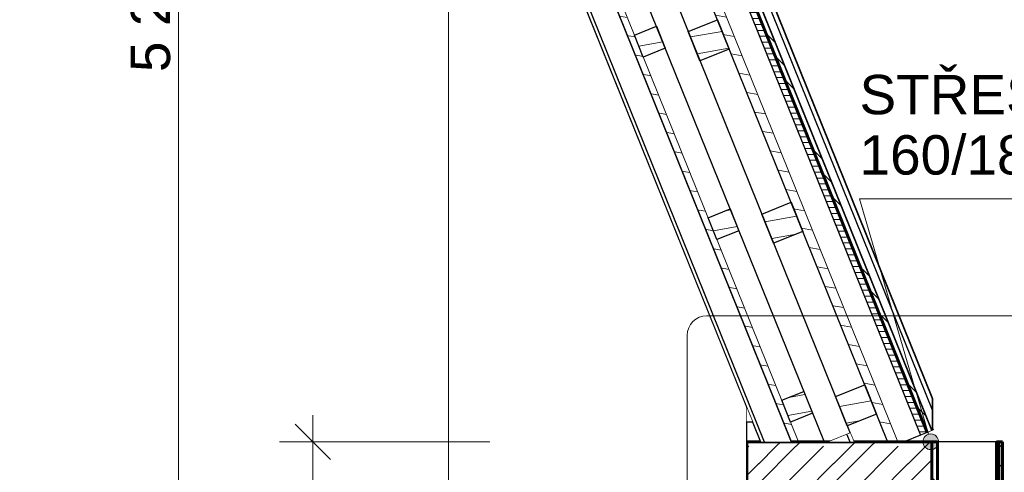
# Model space of a CAD drawing. Header units: millimetres. Extents: x 1798021 to 1815325, y -2500 to 6534.
# Tile 93 of 98: x 1810907 to 1813411, y 1922 to 3072. Entities that reach past the tile are written whole.
import ezdxf

# ---------------------------------------------------------------- set-up
doc = ezdxf.new("R2010")
doc.units = ezdxf.units.MM
doc.header["$MEASUREMENT"] = 0
doc.linetypes.add('Wipeout_Contour', pattern=[1000, 0, -1000])
for name, color, linetype in [('0 - SCHÉMA.R', 7, 'Continuous'), ('2 - KÓTA NS.2D', 7, 'Continuous'), ('2 - TEXT HLAVNÍ UNIVERSÁL.2D', 7, 'Continuous'), ('2 - ČÁRA HLAVNÍ.2D', 7, 'Continuous'), ('4 - OBKLADY VNĚJŠÍ.3D', 7, 'Continuous'), ('4 - PRVKY KLEMPÍŘSKÉ.3D', 7, 'Continuous'), ('4 - PRVKY ZÁMEČNICKÉ.3D', 7, 'Continuous'), ('4 - STŘEŠNÍ KRYTINA.3D', 7, 'Continuous'), ('5 - SRUB - PRŮVLAKY.4D', 7, 'Continuous'), ('Konstrukce – Dělicí čáry vrstev', 7, 'Continuous'), ('Nové_4 - ZDIVO - STĚNY NENOSNÉ.3D', 7, 'Continuous'), ('Nové_4 - ZDIVO - STĚNY NOSNÉ.3D', 7, 'Continuous'), ('Nové_Konstrukce – Dělicí čáry vrstev', 7, 'Continuous'), ('Nové_Výplně - Povrchové', 7, 'Continuous'), ('Nové_Výplně – Řezové', 7, 'Continuous'), ('Výplně - Povrchové', 7, 'Continuous'), ('Výplně – Řezové', 7, 'Continuous')]:
    doc.layers.add(name, color=color, linetype=linetype)
doc.styles.add('GENEROVANÝ_STYL_1', font='Arial.ttf')
doc.linetypes.add('ČÁRA PAROZÁBRANA', pattern='A,0,[1,A ŘEZ A-A´1.Shx,S=2.380952,R=0,X=0,Y=0.0075],-300,0', length=300)
doc.dimstyles.new('GENEROVANÝ_STYL__1', dxfattribs={"dimtxt": 100, "dimasz": 85.5, "dimexe": 0.18, "dimexo": 450, "dimgap": 0, "dimtad": 1, "dimdec": 0, "dimzin": 0, "dimdsep": 46, "dimtxsty": 'GENEROVANÝ_STYL_1', "dimblk": 'ARROWHEAD_6', "dimblk1": 'ARROWHEAD_6', "dimblk2": 'ARROWHEAD_6', "dimcen": 0.09, "dimclrd": 256, "dimclre": 256, "dimclrt": 256, "dimazin": 0, "dimtfac": 1, "dimtdec": 4, "dimtmove": 0, "dimatfit": 3, "dimfxl": 1, "dimtolj": 1, "dimtzin": 0, "dimarcsym": 0})
pattern_1 = [(135, (1118812.4, 0), (88.388348, 88.388348), []), (135, (1118794.72, -17.68), (88.388348, 88.388348), []), (135, (1118777.04, -35.36), (88.388348, 88.388348), [])]
pattern_2 = [(170, (1118812.397, 0), (7.8141678, 44.3163477), [])]
pattern_3 = [(10, (1118812.397, 0), (-7.8141678, 44.3163477), [])]

# ---------------------------------------------------------------- blocks, each defined once
blk = doc.blocks.new('*X2', base_point=(1118812.4, 0))
at = {"layer": 'Nové_Výplně – Řezové', "color": 7, "linetype": 'Continuous', "lineweight": 0}
for p, q in [((1812756.5, 1984.2), (1812761, 1988.7)), ((1812786.6, 1944), (1812831.3, 1988.7)), ((1812786.6, 1894), (1812881.3, 1988.7)), ((1812831.3, 1988.7), (1812842.6, 2000)), ((1812831.3, 1869), (1812951, 1988.7)), ((1812881.9, 1988.7), (1812893.2, 2000)), ((1812976.6, 1944), (1813021.3, 1988.7)), ((1812976.6, 1894), (1813071.3, 1988.7)), ((1813021.3, 1988.7), (1813032.6, 2000)), ((1813021.3, 1869), (1813141, 1988.7)), ((1813071.9, 1988.7), (1813083.2, 2000)), ((1813166.6, 1944), (1813211.3, 1988.7)), ((1813211.3, 1988.7), (1813222.6, 2000)), ((1813166.6, 1894), (1813226.5, 1953.9)), ((1812756.5, 1914.5), (1812786.6, 1944.6)), ((1812831.3, 1799.3), (1812976.6, 1944.6)), ((1813021.3, 1799.3), (1813166.6, 1944.6))]:
    blk.add_line(p, q, dxfattribs=at)
blk = doc.blocks.new('*X3', base_point=(1118812.4, 0))
at = {"layer": 'Nové_Výplně – Řezové', "color": 7, "linetype": 'Continuous', "lineweight": 0}
for p, q in [((1813397.5, 1984.9), (1813401.3, 1988.7)), ((1813401.3, 1988.7), (1813406.5, 1993.9)), ((1813397.5, 1934.9), (1813406.5, 1943.9)), ((1813401.3, 1869), (1813406.5, 1874.2)), ((1813382.3, 1850), (1813383, 1850.7))]:
    blk.add_line(p, q, dxfattribs=at)
blk = doc.blocks.new('Řez_1', base_point=(1118812.4, 0))
at = {"layer": 'Nové_4 - ZDIVO - STĚNY NOSNÉ.3D', "color": 7, "linetype": 'Continuous', "lineweight": 60}
for p, q in [((1812756.5, 2000), (1812756.5, 500)), ((1812867.4, 2000), (1812756.5, 2000)), ((1813028.1, 2000), (1812965.1, 2000)), ((1813226.5, 2000), (1813156.5, 2000))]:
    blk.add_line(p, q, dxfattribs=at)
at = {"layer": 'Nové_Konstrukce – Dělicí čáry vrstev', "color": 7, "linetype": 'Continuous', "lineweight": 60}
for p, q in [((1813397.5, 2000), (1813397.5, 1859)), ((1813406.5, 2000), (1813397.5, 2000)), ((1813406.5, 2000), (1813406.5, 1850))]:
    blk.add_line(p, q, dxfattribs=at)
at = {"layer": 'Nové_Konstrukce – Dělicí čáry vrstev', "color": 7, "linetype": 'Continuous', "lineweight": 60, "flags": 128}
for points in [[(1812965.1, 2000), (1812952.6, 2000), (1812887.9, 2000), (1812867.4, 2000)], [(1813156.5, 2000), (1813140.3, 2000), (1813114.4, 2000), (1813028.1, 2000)], [(1813226.5, 2000), (1813226.5, 1865), (1813226.5, 1840)]]:
    blk.add_lwpolyline(points, dxfattribs=at)
at = {"layer": 'Nové_4 - ZDIVO - STĚNY NOSNÉ.3D', "lineweight": 0}
for name in ['*X2', '*X3']:
    blk.add_blockref(name, (1118812.4, 0), dxfattribs=at)
blk = doc.blocks.new('Řez_5', base_point=(1118812.4, 0))
at = {"layer": 'Výplně – Řezové', "linetype": 'Continuous', "lineweight": 0, "true_color": 0x000000}
h = blk.add_hatch(dxfattribs=at)
h.set_pattern_fill('DESKY_CETRIS__OSB____', color=18, style=0, pattern_type=2)
h.set_pattern_definition([(0, (1118812.397, 0), (0, 15), [])])
h.paths.add_polyline_path([(1811561.8, 6067.1), (1813198.2, 2016.9), (1813214.9, 2023.6), (1811578.5, 6073.8)])
h = blk.add_hatch(dxfattribs=at)
h.set_pattern_fill('KOV_HLINÍK', color=18, style=0, pattern_type=2)
h.set_pattern_definition(pattern_1)
h.paths.add_polyline_path([(1811578.5, 6073.8), (1813214.9, 2023.6), (1813228.8, 2029.2), (1811592.4, 6079.5)])
h = blk.add_hatch(dxfattribs=at)
h.set_pattern_fill('DŘEVO___BEDNĚNÍ', color=18, style=0, pattern_type=2)
h.set_pattern_definition(pattern_2)
h.paths.add_polyline_path([(1811506.2, 6044.6), (1811483.9, 6035.6), (1813114.4, 2000), (1813140.3, 2000)])
at = {"layer": '4 - STŘEŠNÍ KRYTINA.3D', "color": 181, "linetype": 'Continuous', "lineweight": 60, "true_color": 0x9e3eff}
blk.add_line((1811592.9, 6078.3), (1813228.8, 2029.2), dxfattribs=at)
at = {"layer": '4 - STŘEŠNÍ KRYTINA.3D', "color": 181, "linetype": 'Continuous', "lineweight": 15, "true_color": 0x9e3eff}
blk.add_line((1813228.8, 2029.2), (1813214.9, 2023.6), dxfattribs=at)
at = {"layer": '4 - STŘEŠNÍ KRYTINA.3D', "color": 7, "linetype": 'Continuous', "lineweight": 30}
blk.add_line((1813019.3, 2021.9), (1813028.1, 2000), dxfattribs=at)
at = {"layer": '4 - STŘEŠNÍ KRYTINA.3D', "color": 7, "linetype": 'Continuous', "lineweight": 30, "flags": 128}
blk.add_lwpolyline([(1813214.9, 2023.6), (1813198.2, 2016.9), (1813156.5, 2000)], dxfattribs=at)
at = {"layer": 'Konstrukce – Dělicí čáry vrstev', "color": 7, "linetype": 'Continuous', "lineweight": 30}
for p, q in [((1811561.8, 6067.1), (1813198.2, 2016.9)), ((1811483.9, 6035.6), (1813114.4, 2000)), ((1811474.4, 5845.7), (1813019.3, 2021.9))]:
    blk.add_line(p, q, dxfattribs=at)
at = {"layer": 'Konstrukce – Dělicí čáry vrstev', "color": 181, "linetype": 'Continuous', "lineweight": 60, "true_color": 0x9e3eff}
blk.add_line((1811578.5, 6073.8), (1813214.9, 2023.6), dxfattribs=at)
at = {"layer": 'Konstrukce – Dělicí čáry vrstev', "color": 181, "linetype": 'ČÁRA PAROZÁBRANA', "lineweight": 15, "true_color": 0x9e3eff}
blk.add_line((1811506.2, 6044.6), (1813140.3, 2000), dxfattribs=at)
blk = doc.blocks.new('Řez_20', base_point=(1118812.4, 0))
at = {"color": 254, "linetype": 'Wipeout_Contour', "lineweight": 0, "ltscale": 412533108.0059386}
blk.add_wipeout([(1800920.2, 500), (1804497.5, 500), (1804497.5, 2600), (1805397.5, 2600), (1805397.5, 500), (1806676.5, 500), (1806676.5, 502.5), (1806976.5, 502.5), (1806976.5, 500), (1809927.5, 500), (1809927.5, 2600), (1810827.5, 2600), (1810827.5, 500), (1812755.5, 500), (1812755.5, 2087.6), (1811335.9, 5601.2), (1810067.7, 5400.4), (1810067.7, 5390.2), (1810003.5, 5390.2), (1809953, 5382.2), (1809956.1, 5382.2), (1809956.1, 5304.8), (1809959.7, 5298.2), (1809963, 5291.1), (1809965.8, 5283.8), (1809968.1, 5276.4), (1809970, 5268.8), (1809971.2, 5261.3), (1809972, 5253.7), (1809972.2, 5246.1), (1809971.9, 5238.7), (1809971, 5231.4), (1809969.6, 5224.3), (1809967.7, 5217.4), (1809965.2, 5210.8), (1809962.3, 5204.5), (1809958.9, 5198.5), (1809955, 5192.9), (1809950.7, 5187.8), (1809946, 5183.1), (1809940.9, 5178.9), (1809935.5, 5175.2), (1809929.7, 5172), (1809923.9, 5168.9), (1809923.7, 5168.8), (1809922.5, 5168.1), (1809834.1, 5120.8), (1809834.1, 5120.7), (1809833.9, 5120.6), (1809832.9, 5120.1), (1809826.9, 5117.5), (1809820.6, 5115.4), (1809814.1, 5114), (1809807.5, 5113.1), (1809800.7, 5112.8), (1809793.9, 5113.1), (1809787, 5114), (1809780.2, 5115.4), (1809773.3, 5117.5), (1809766.6, 5120.1), (1809760, 5123.3), (1809753.6, 5127), (1809747.4, 5131.2), (1809741.4, 5135.9), (1809735.7, 5141.1), (1809730.3, 5146.6), (1809725.3, 5152.6), (1809720.7, 5158.9), (1809716.5, 5165.5), (1809712.7, 5172.4), (1809709.4, 5179.5), (1809706.6, 5186.8), (1809704.3, 5194.2), (1809702.5, 5201.8), (1809701.2, 5209.4), (1809700.4, 5216.9), (1809700.2, 5224.5), (1809700.6, 5231.9), (1809701.4, 5239.2), (1809702.8, 5246.3), (1809704.8, 5253.2), (1809707.2, 5259.8), (1809710.1, 5266.1), (1809713.5, 5272.1), (1809717.4, 5277.7), (1809721.7, 5282.8), (1809726.4, 5287.5), (1809731.5, 5291.7), (1809736.9, 5295.4), (1809742.7, 5298.6), (1809743.7, 5299.1), (1809743.7, 5299.1), (1809743.9, 5299.2), (1809774.4, 5315.6), (1809774.4, 5353.9), (1809533.3, 5315.7), (1809533.3, 5305.9), (1809535.7, 5302.8), (1809540.2, 5296.5), (1809544.5, 5289.9), (1809548.4, 5283.2), (1809552, 5276.5), (1809555.2, 5269.7), (1809558, 5262.9), (1809560.4, 5256.1), (1809562.4, 5249.5), (1809563.9, 5242.9), (1809565, 5236.6), (1809565.6, 5230.4), (1809565.8, 5224.4), (1809565.5, 5218.8), (1809564.7, 5213.4), (1809563.5, 5208.5), (1809561.8, 5203.8), (1809559.7, 5199.6), (1809557.2, 5195.9), (1809554.3, 5192.5), (1809550.9, 5189.7), (1809543, 5183.7), (1809542, 5183.1), (1809541, 5182.2), (1809419.6, 5090.7), (1809419.4, 5090.6), (1809419.2, 5090.4), (1809417.9, 5089.4), (1809414.2, 5087.1), (1809410.2, 5085.2), (1809405.8, 5083.9), (1809401.2, 5083.1), (1809396.2, 5082.8), (1809391.1, 5083.1), (1809385.7, 5083.9), (1809380.2, 5085.2), (1809374.5, 5087.1), (1809368.7, 5089.4), (1809362.9, 5092.3), (1809357, 5095.6), (1809351.1, 5099.4), (1809345.3, 5103.6), (1809339.6, 5108.2), (1809333.9, 5113.2), (1809328.4, 5118.5), (1809323.1, 5124.2), (1809318, 5130.1), (1809313.2, 5136.3), (1809308.6, 5142.7), (1809304.4, 5149.2), (1809300.4, 5155.9), (1809296.9, 5162.6), (1809293.7, 5169.4), (1809290.8, 5176.2), (1809288.5, 5183), (1809286.5, 5189.7), (1809285, 5196.2), (1809283.9, 5202.6), (1809283.3, 5208.8), (1809283.1, 5214.7), (1809283.4, 5220.3), (1809284.2, 5225.7), (1809285.4, 5230.7), (1809287.1, 5235.3), (1809289.2, 5239.5), (1809291.7, 5243.3), (1809294.6, 5246.6), (1809297.9, 5249.5), (1809299.3, 5250.5), (1809299.4, 5250.6), (1809299.6, 5250.7), (1809346.7, 5286.2), (1809231.4, 5267.9), (1809234, 5262.9), (1809237.3, 5256.1), (1809240.4, 5249.5), (1809243.3, 5242.9), (1809245.8, 5236.6), (1809248, 5230.4), (1809249.9, 5224.4), (1809251.5, 5218.8), (1809252.7, 5213.4), (1809253.6, 5208.5), (1809254.1, 5203.8), (1809254.3, 5199.6), (1809254.1, 5195.9), (1809253.6, 5192.5), (1809252.7, 5189.7), (1809251.5, 5187.3), (1809249.9, 5185.5), (1809248, 5184.2), (1809238.2, 5178.2), (1809237.6, 5178), (1809235.8, 5176.7), (1809086.8, 5085.2), (1809086.7, 5085.1), (1809086.4, 5084.9), (1809084.8, 5083.9), (1809082.6, 5083.1), (1809080, 5082.8), (1809077.2, 5083.1), (1809074.1, 5083.9), (1809070.7, 5085.2), (1809067.2, 5087.1), (1809063.4, 5089.4), (1809059.4, 5092.3), (1809055.2, 5095.6), (1809051, 5099.4), (1809046.6, 5103.6), (1809042.1, 5108.2), (1809037.5, 5113.2), (1809033, 5118.5), (1809028.4, 5124.2), (1809023.9, 5130.1), (1809019.4, 5136.3), (1809015, 5142.7), (1809010.8, 5149.2), (1809006.6, 5155.9), (1809002.6, 5162.6), (1808998.8, 5169.4), (1808995.3, 5176.2), (1808991.9, 5183), (1808988.8, 5189.7), (1808986, 5196.2), (1808983.5, 5202.6), (1808981.2, 5208.8), (1808979.3, 5214.7), (1808977.8, 5220.3), (1808976.5, 5225.7), (1808976.2, 5227.5), (1803604.6, 4376.7)], dxfattribs=at).dxf.layer = 'Nové_Výplně - Povrchové'
at = {"layer": 'Nové_4 - ZDIVO - STĚNY NENOSNÉ.3D', "color": 7, "linetype": 'Continuous', "lineweight": 30}
blk.add_line((1812755.5, 2087.6), (1812755.5, 500), dxfattribs=at)
blk = doc.blocks.new('Řez_23', base_point=(1118812.4, 0))
at = {"layer": 'Výplně – Řezové', "linetype": 'Continuous', "lineweight": 0, "true_color": 0x000000}
h = blk.add_hatch(dxfattribs=at)
h.set_pattern_fill('KOV_HLINÍK', color=18, style=0, pattern_type=2)
h.set_pattern_definition(pattern_1)
h.paths.add_polyline_path([(1813331.5, 1855), (1813241.5, 1855), (1813241.5, 2000), (1813226.5, 2000), (1813226.5, 1840), (1813406.5, 1840), (1813406.5, 1850), (1813331.5, 1850)])
h = blk.add_hatch(dxfattribs=at)
h.set_pattern_fill('KOV_HLINÍK', color=18, style=0, pattern_type=2)
h.set_pattern_definition(pattern_1)
h.paths.add_polyline_path([(1813397.5, 2000), (1813391.5, 2000), (1813391.5, 1859), (1813397.5, 1859)])
at = {"layer": '4 - PRVKY KLEMPÍŘSKÉ.3D', "color": 181, "linetype": 'Continuous', "lineweight": 60, "true_color": 0x9e3eff}
blk.add_line((1813406.5, 1850), (1813406.5, 1840), dxfattribs=at)
at = {"color": 254, "linetype": 'Wipeout_Contour', "lineweight": 0, "ltscale": 10879934.75863077}
blk.add_wipeout([(1813391.5, 2000), (1813241.5, 2000), (1813241.5, 1855), (1813331.5, 1855), (1813331.5, 1859), (1813391.5, 1859)], dxfattribs=at).dxf.layer = 'Výplně – Řezové'
at = {"layer": '4 - PRVKY KLEMPÍŘSKÉ.3D', "color": 181, "linetype": 'Continuous', "lineweight": 60, "true_color": 0x9e3eff}
for p, q in [((1813241.5, 2000), (1813226.5, 2000)), ((1813397.5, 2000), (1813391.5, 2000))]:
    blk.add_line(p, q, dxfattribs=at)
at = {"layer": '4 - PRVKY KLEMPÍŘSKÉ.3D', "color": 7, "linetype": 'Continuous', "lineweight": 30}
blk.add_line((1813391.5, 2000), (1813241.5, 2000), dxfattribs=at)
at = {"layer": 'Konstrukce – Dělicí čáry vrstev', "color": 181, "linetype": 'Continuous', "lineweight": 60, "true_color": 0x9e3eff}
for p, q in [((1813241.5, 2000), (1813241.5, 1855)), ((1813391.5, 2000), (1813391.5, 1859)), ((1813331.5, 1855), (1813241.5, 1855))]:
    blk.add_line(p, q, dxfattribs=at)
blk = doc.blocks.new('Řez_37', base_point=(1118812.4, 0))
at = {"layer": 'Výplně – Řezové', "linetype": 'Continuous', "lineweight": 0, "true_color": 0x000000}
h = blk.add_hatch(dxfattribs=at)
h.set_pattern_fill('DŘEVO___BEDNĚNÍ', color=18, style=0, pattern_type=2)
h.set_pattern_definition(pattern_2)
h.paths.add_polyline_path([(1811387.1, 5714.7), (1811367.3, 5713), (1812867.4, 2000), (1812887.9, 2000)])
at = {"layer": '4 - OBKLADY VNĚJŠÍ.3D', "color": 7, "linetype": 'Continuous', "lineweight": 60}
blk.add_line((1811367.3, 5713), (1812867.4, 2000), dxfattribs=at)
at = {"layer": '4 - OBKLADY VNĚJŠÍ.3D', "color": 7, "linetype": 'Continuous', "lineweight": 30}
blk.add_line((1813019.3, 2021.9), (1812965.1, 2000), dxfattribs=at)
at = {"layer": 'Konstrukce – Dělicí čáry vrstev', "color": 7, "linetype": 'Continuous', "lineweight": 0}
blk.add_line((1811387.1, 5714.7), (1812887.9, 2000), dxfattribs=at)
at = {"layer": 'Konstrukce – Dělicí čáry vrstev', "color": 7, "linetype": 'Continuous', "lineweight": 30}
blk.add_line((1811449.6, 5720.2), (1812952.6, 2000), dxfattribs=at)
blk = doc.blocks.new('Řez_55', base_point=(1118812.4, 0))
at = {"color": 254, "linetype": 'Wipeout_Contour', "lineweight": 0, "ltscale": 7248274.940019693}
blk.add_wipeout([(1811334.6, 5628.9), (1811329, 5618.3), (1812790.9, 2000), (1812800.8, 2000)], dxfattribs=at).dxf.layer = 'Výplně - Povrchové'
at = {"color": 254, "linetype": 'Wipeout_Contour', "lineweight": 0, "ltscale": 7252080.960928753}
blk.add_wipeout([(1813010.8, 2018.5), (1813018.2, 2000), (1813028.1, 2000), (1813019.3, 2021.9)], dxfattribs=at).dxf.layer = 'Výplně - Povrchové'
at = {"color": 254, "linetype": 'Wipeout_Contour', "lineweight": 0, "ltscale": 7248395.407208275}
blk.add_wipeout([(1811372.6, 5699.9), (1811334.6, 5628.9), (1812800.8, 2000), (1812867.4, 2000)], dxfattribs=at).dxf.layer = 'Výplně - Povrchové'
at = {"color": 254, "linetype": 'Wipeout_Contour', "lineweight": 0, "ltscale": 5438997.007024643}
blk.add_wipeout([(1813010.8, 2018.5), (1812965.1, 2000), (1813018.2, 2000)], dxfattribs=at).dxf.layer = 'Výplně - Povrchové'
at = {"layer": '4 - PRVKY ZÁMEČNICKÉ.3D', "color": 181, "linetype": 'Continuous', "lineweight": 30, "true_color": 0x9e3eff}
for p, q in [((1811329, 5618.3), (1812790.9, 2000)), ((1811334.6, 5628.9), (1812800.8, 2000)), ((1813010.8, 2018.5), (1813018.2, 2000))]:
    blk.add_line(p, q, dxfattribs=at)
blk = doc.blocks.new('Řez_58', base_point=(1118812.4, 0))
at = {"color": 254, "linetype": 'Wipeout_Contour', "lineweight": 0, "ltscale": 5438285.670468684}
blk.add_wipeout([(1812770.7, 2050), (1812755.5, 2087.6), (1812755.5, 2050)], dxfattribs=at).dxf.layer = 'Výplně - Povrchové'
at = {"layer": '5 - SRUB - PRŮVLAKY.4D', "color": 7, "linetype": 'Continuous', "lineweight": 30}
blk.add_line((1812770.7, 2050), (1812755.5, 2050), dxfattribs=at)
blk = doc.blocks.new('Řez_87', base_point=(1118812.4, 0))
at = {"color": 254, "linetype": 'Wipeout_Contour', "lineweight": 0, "ltscale": 12684481.47266631}
blk.add_wipeout([(1811602.9, 6104), (1811590.5, 6083.7), (1811590.5, 6083.7), (1811592.4, 6083.9), (1811592.9, 6078.3), (1813228.6, 2029.7), (1813228.6, 2080.2)], dxfattribs=at).dxf.layer = 'Výplně - Povrchové'
at = {"color": 254, "linetype": 'Wipeout_Contour', "lineweight": 0, "ltscale": 7249686.451027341}
blk.add_wipeout([(1811602.9, 6104), (1813228.6, 2080.2), (1813228.6, 2081.8), (1811603.3, 6104.6)], dxfattribs=at).dxf.layer = 'Výplně - Povrchové'
at = {"color": 254, "linetype": 'Wipeout_Contour', "lineweight": 0, "ltscale": 7249699.671178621}
blk.add_wipeout([(1811610, 6115.5), (1811609.3, 6114.4), (1813228.6, 2106.4), (1813228.6, 2109.3)], dxfattribs=at).dxf.layer = 'Výplně - Povrchové'
at = {"color": 254, "linetype": 'Wipeout_Contour', "lineweight": 0, "ltscale": 7249696.029194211}
blk.add_wipeout([(1811606.4, 6109.6), (1813228.6, 2094.5), (1813228.6, 2106.4), (1811609.3, 6114.4)], dxfattribs=at).dxf.layer = 'Výplně - Povrchové'
at = {"color": 254, "linetype": 'Wipeout_Contour', "lineweight": 0, "ltscale": 7249689.965966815}
blk.add_wipeout([(1811603.3, 6104.6), (1813228.6, 2081.8), (1813228.6, 2094.5), (1811606.4, 6109.6)], dxfattribs=at).dxf.layer = 'Výplně - Povrchové'
at = {"layer": '4 - PRVKY KLEMPÍŘSKÉ.3D', "color": 181, "linetype": 'Continuous', "lineweight": 30, "true_color": 0x9e3eff}
for p, q in [((1813228.6, 2109.3), (1811610, 6115.5)), ((1813228.6, 2080.2), (1811602.9, 6104)), ((1813228.6, 2106.4), (1813228.6, 2109.3)), ((1813228.6, 2094.5), (1813228.6, 2106.4)), ((1813228.6, 2081.8), (1813228.6, 2094.5)), ((1813228.6, 2080.2), (1813228.6, 2081.8)), ((1813228.6, 2029.7), (1813228.6, 2080.2))]:
    blk.add_line(p, q, dxfattribs=at)
blk = doc.blocks.new('Řez_88', base_point=(1118812.4, 0))
at = {"color": 254, "linetype": 'Wipeout_Contour', "lineweight": 0, "ltscale": 10876157.76996079}
blk.add_wipeout([(1811608.8, 6119.6), (1811608.7, 6119.4), (1813228.8, 2109.3), (1813228.8, 2106.9), (1813229, 2106.4), (1813229, 2109.3)], dxfattribs=at).dxf.layer = 'Výplně - Povrchové'
at = {"color": 254, "linetype": 'Wipeout_Contour', "lineweight": 0, "ltscale": 7252920.413381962}
blk.add_wipeout([(1813229, 2080.2), (1813228.8, 2080.7), (1813228.8, 2029.7), (1813229, 2029.2)], dxfattribs=at).dxf.layer = 'Výplně - Povrchové'
at = {"layer": '4 - PRVKY KLEMPÍŘSKÉ.3D', "color": 181, "linetype": 'Continuous', "lineweight": 30, "true_color": 0x9e3eff}
blk.add_line((1813229, 2029.2), (1813228.8, 2029.7), dxfattribs=at)
at = {"color": 254, "linetype": 'Wipeout_Contour', "lineweight": 0, "ltscale": 9066151.064166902}
blk.add_wipeout([(1813228.8, 2080.7), (1813229, 2080.2), (1813229, 2081.8), (1813228.8, 2082.3), (1813228.8, 2081.8)], dxfattribs=at).dxf.layer = 'Výplně - Povrchové'
at = {"color": 254, "linetype": 'Wipeout_Contour', "lineweight": 0, "ltscale": 9066151.182870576}
blk.add_wipeout([(1813229, 2106.4), (1813228.8, 2106.9), (1813228.8, 2106.4), (1813228.8, 2095), (1813229, 2094.5)], dxfattribs=at).dxf.layer = 'Výplně - Povrchové'
at = {"layer": '4 - PRVKY KLEMPÍŘSKÉ.3D', "color": 181, "linetype": 'Continuous', "lineweight": 30, "true_color": 0x9e3eff}
blk.add_line((1813229, 2109.3), (1811608.8, 6119.6), dxfattribs=at)
at = {"color": 254, "linetype": 'Wipeout_Contour', "lineweight": 0, "ltscale": 9066151.111655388}
blk.add_wipeout([(1813228.8, 2082.3), (1813229, 2081.8), (1813229, 2094.5), (1813228.8, 2095), (1813228.8, 2094.5)], dxfattribs=at).dxf.layer = 'Výplně - Povrchové'
at = {"layer": '4 - PRVKY KLEMPÍŘSKÉ.3D', "color": 181, "linetype": 'Continuous', "lineweight": 30, "true_color": 0x9e3eff}
for p, q in [((1813229, 2106.4), (1813229, 2109.3)), ((1813229, 2094.5), (1813229, 2106.4)), ((1813229, 2080.2), (1813228.8, 2080.7)), ((1813229, 2081.8), (1813229, 2094.5)), ((1813229, 2080.2), (1813229, 2081.8)), ((1813229, 2029.2), (1813229, 2080.2))]:
    blk.add_line(p, q, dxfattribs=at)
blk = doc.blocks.new('Řez_89', base_point=(1118812.4, 0))
at = {"color": 254, "linetype": 'Wipeout_Contour', "lineweight": 0, "ltscale": 16312626.05581156}
blk.add_wipeout([(1811608.6, 6119.6), (1811607.9, 6118.4), (1811609.1, 6115.4), (1811610, 6115.5), (1813228.6, 2109.3), (1813228.6, 2108.2), (1813228.6, 2106.9), (1813228.8, 2106.4), (1813228.8, 2109.3)], dxfattribs=at).dxf.layer = 'Výplně - Povrchové'
at = {"color": 254, "linetype": 'Wipeout_Contour', "lineweight": 0, "ltscale": 7252919.594858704}
blk.add_wipeout([(1813228.6, 2029.7), (1813228.8, 2029.2), (1813228.8, 2080.2), (1813228.6, 2080.7)], dxfattribs=at).dxf.layer = 'Výplně - Povrchové'
at = {"layer": '4 - PRVKY KLEMPÍŘSKÉ.3D', "color": 181, "linetype": 'Continuous', "lineweight": 30, "true_color": 0x9e3eff}
blk.add_line((1813228.8, 2029.2), (1813228.6, 2029.7), dxfattribs=at)
at = {"color": 254, "linetype": 'Wipeout_Contour', "lineweight": 0, "ltscale": 7252919.713698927}
blk.add_wipeout([(1813228.8, 2081.8), (1813228.6, 2082.3), (1813228.6, 2080.7), (1813228.8, 2080.2)], dxfattribs=at).dxf.layer = 'Výplně - Povrchové'
at = {"color": 254, "linetype": 'Wipeout_Contour', "lineweight": 0, "ltscale": 9066150.159315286}
blk.add_wipeout([(1813228.6, 2106.9), (1813228.6, 2106.4), (1813228.6, 2095), (1813228.8, 2094.5), (1813228.8, 2106.4)], dxfattribs=at).dxf.layer = 'Výplně - Povrchové'
at = {"layer": '4 - PRVKY KLEMPÍŘSKÉ.3D', "color": 181, "linetype": 'Continuous', "lineweight": 30, "true_color": 0x9e3eff}
blk.add_line((1813228.8, 2109.3), (1811608.6, 6119.6), dxfattribs=at)
at = {"color": 254, "linetype": 'Wipeout_Contour', "lineweight": 0, "ltscale": 9066150.08782212}
blk.add_wipeout([(1813228.6, 2094.5), (1813228.6, 2082.3), (1813228.8, 2081.8), (1813228.8, 2094.5), (1813228.6, 2095)], dxfattribs=at).dxf.layer = 'Výplně - Povrchové'
at = {"layer": '4 - PRVKY KLEMPÍŘSKÉ.3D', "color": 181, "linetype": 'Continuous', "lineweight": 30, "true_color": 0x9e3eff}
for p, q in [((1813228.8, 2106.4), (1813228.8, 2109.3)), ((1813228.8, 2094.5), (1813228.8, 2106.4)), ((1813228.8, 2080.2), (1813228.6, 2080.7)), ((1813228.8, 2081.8), (1813228.8, 2094.5)), ((1813228.8, 2080.2), (1813228.8, 2081.8)), ((1813228.8, 2029.2), (1813228.8, 2080.2))]:
    blk.add_line(p, q, dxfattribs=at)
blk = doc.blocks.new('Čára_6', base_point=(1813042.9, 2617.5))
at = {"layer": '2 - ČÁRA HLAVNÍ.2D', "linetype": 'Continuous', "lineweight": 0, "true_color": 0x1c1cff}
blk.add_hatch(color=5, dxfattribs=at).paths.add_polyline_path([(1813204, 2000), (1813205.5, 1992.3), (1813209.8, 1985.9), (1813216.3, 1981.5), (1813224, 1980), (1813231.6, 1981.5), (1813238.1, 1985.9), (1813242.5, 1992.3), (1813244, 2000), (1813242.5, 2007.7), (1813238.1, 2014.1), (1813231.6, 2018.5), (1813224, 2020), (1813216.3, 2018.5), (1813209.8, 2014.1), (1813205.5, 2007.7)])
at = {"layer": '2 - ČÁRA HLAVNÍ.2D', "color": 5, "linetype": 'Continuous', "lineweight": 0, "true_color": 0x1c1cff}
blk.add_line((1813042.9, 2617.5), (1813218.4, 2019.2), dxfattribs=at)
blk.add_circle((1813224, 2000), 20, dxfattribs=at)
blk = doc.blocks.new('Detail_3', base_point=(1813075.9, 1880.1))
at = {"layer": '0 - SCHÉMA.R', "color": 5, "linetype": 'Continuous', "lineweight": 0, "true_color": 0x1c1cff}
for p, q in [((1813612.2, 2489.8), (1813520.3, 2314.5)), ((1813497, 2320.3), (1812654.7, 2320.3)), ((1812604.7, 2270.3), (1812604.7, 1489.9)), ((1813547, 1489.9), (1813547, 2270.3)), ((1812654.7, 1439.9), (1813497, 1439.9))]:
    blk.add_line(p, q, dxfattribs=at)
for centre, start, end in [((1812654.7, 2270.3), 90, 180), ((1813497, 2270.3), 0, 90), ((1812654.7, 1489.9), 180, 270), ((1813497, 1489.9), 270, 0)]:
    blk.add_arc(centre, 50, start, end, dxfattribs=at)
blk.add_point((1813612.2, 2489.8), dxfattribs=at)
at = {"layer": '0 - SCHÉMA.R', "color": 5, "lineweight": 0, "true_color": 0x1c1cff, "insert": (1813711.4, 2494.7), "char_height": 100, "attachment_point": 4, "style": 'GENEROVANÝ_STYL_1'}
blk.add_mtext('\\A1;{\\pql;\\fArial|b0|i0|c0|p0;\\W1.000000;D03}', dxfattribs=at)
blk = doc.blocks.new('*D161', base_point=(1118812.4, 0))
at = {"layer": '2 - KÓTA NS.2D', "color": 96, "linetype": 'Continuous', "lineweight": 0, "true_color": 0x007d00}
for p, q in [((1811652.6, 2000), (1811652.6, 2067.5)), ((1812102.6, 2000), (1811568.2, 2000)), ((1811652.6, 500), (1811652.6, 2000)), ((1811736.9, 500), (1811202.6, 500)), ((1811652.6, 280.3), (1811652.6, 500))]:
    blk.add_line(p, q, dxfattribs=at)
at = {"layer": '2 - KÓTA NS.2D', "color": 96, "linetype": 'Continuous', "lineweight": 15, "true_color": 0x007d00}
for p, q in [((1811697.6, 1955), (1811607.6, 2045)), ((1811607.6, 545), (1811697.6, 455))]:
    blk.add_line(p, q, dxfattribs=at)
at = {"layer": '2 - KÓTA NS.2D', "color": 96, "lineweight": 0, "true_color": 0x007d00, "char_height": 100, "attachment_point": 7, "rotation": 90, "style": 'GENEROVANÝ_STYL_1'}
for s, insert in [('\\A1;{\\pql;\\fArial|b0|i0|c0|p0;\\W1.000000;1\xa0500}', (1811632.6, 1192.8)), ('\\A1;{\\pql;\\fArial|b0|i0|c0|p0;\\W1.000000;220}', (1811632.6, 545))]:
    blk.add_mtext(s, dxfattribs=dict(at, insert=insert))
blk = doc.blocks.new('ARROWHEAD_6')
at = {"color": 0, "linetype": 'Continuous', "lineweight": 0}
for p, q in [((-0.5, -0.5), (0.5, 0.5)), ((0, 0), (-1, 0))]:
    blk.add_line(p, q, dxfattribs=at)
blk = doc.blocks.new('*D162', base_point=(1118812.4, 0))
at = {"layer": '2 - KÓTA NS.2D', "color": 96, "linetype": 'Continuous', "lineweight": 0, "true_color": 0x007d00}
for p, q in [((1811311.1, 5711.1), (1811311.1, 5778.6)), ((1811761.1, 5711.1), (1811226.7, 5711.1)), ((1811311.1, 500), (1811311.1, 5711.1)), ((1811761.1, 500), (1811226.7, 500)), ((1811311.1, 432.5), (1811311.1, 500))]:
    blk.add_line(p, q, dxfattribs=at)
at = {"layer": '2 - KÓTA NS.2D', "color": 96, "linetype": 'Continuous', "lineweight": 15, "true_color": 0x007d00}
for p, q in [((1811356.1, 5666.1), (1811266.1, 5756.1)), ((1811266.1, 545), (1811356.1, 455))]:
    blk.add_line(p, q, dxfattribs=at)
at = {"layer": '2 - KÓTA NS.2D', "color": 96, "lineweight": 0, "true_color": 0x007d00, "insert": (1811291.1, 2939), "char_height": 100, "attachment_point": 7, "rotation": 90, "style": 'GENEROVANÝ_STYL_1'}
blk.add_mtext('\\A1;{\\pql;\\fArial|b0|i0|c0|p0;\\W1.000000;5\xa0211}', dxfattribs=at)

msp = doc.modelspace()

# ---------------------------------------------------------------- block references
at = {"layer": '4 - STŘEŠNÍ KRYTINA.3D', "lineweight": 0}
msp.add_blockref('Řez_5', (1118812.4, 0), dxfattribs=at)
at = {"layer": 'Nové_4 - ZDIVO - STĚNY NOSNÉ.3D', "lineweight": 0}
msp.add_blockref('Řez_1', (1118812.4, 0), dxfattribs=at)

# ---------------------------------------------------------------- next in the draw order: block references
at = {"layer": '4 - PRVKY KLEMPÍŘSKÉ.3D', "lineweight": 0}
msp.add_blockref('Řez_23', (1118812.4, 0), dxfattribs=at)
at = {"layer": 'Nové_4 - ZDIVO - STĚNY NENOSNÉ.3D', "lineweight": 0}
msp.add_blockref('Řez_20', (1118812.4, 0), dxfattribs=at)

# ---------------------------------------------------------------- next in the draw order: block references
at = {"layer": '4 - OBKLADY VNĚJŠÍ.3D', "lineweight": 0}
msp.add_blockref('Řez_37', (1118812.4, 0), dxfattribs=at)

# ---------------------------------------------------------------- next in the draw order: block references
at = {"layer": '4 - PRVKY ZÁMEČNICKÉ.3D', "lineweight": 0}
msp.add_blockref('Řez_55', (1118812.4, 0), dxfattribs=at)

# ---------------------------------------------------------------- next in the draw order: block references
at = {"layer": '5 - SRUB - PRŮVLAKY.4D', "lineweight": 0}
msp.add_blockref('Řez_58', (1118812.4, 0), dxfattribs=at)

# ---------------------------------------------------------------- next in the draw order: block references
at = {"layer": '4 - PRVKY KLEMPÍŘSKÉ.3D', "lineweight": 0}
msp.add_blockref('Řez_87', (1118812.4, 0), dxfattribs=at)

# ---------------------------------------------------------------- next in the draw order: block references
msp.add_blockref('Řez_88', (1118812.4, 0), dxfattribs=at)

# ---------------------------------------------------------------- next in the draw order: block references
msp.add_blockref('Řez_89', (1118812.4, 0), dxfattribs=at)

# ---------------------------------------------------------------- next in the draw order: hatches: boundary and pattern name
at = {"layer": 'Výplně – Řezové', "linetype": 'Continuous', "lineweight": 0}
h = msp.add_hatch(dxfattribs=at)
h.set_pattern_fill('DŘEVO___OBECNĚ', style=0, pattern_type=2)
h.set_pattern_definition(pattern_3)
h.paths.add_polyline_path([(1812526.3, 3055.3), (1812548.8, 2999.7), (1812493.1, 2977.2), (1812470.7, 3032.8)])
h = msp.add_hatch(dxfattribs=at)
h.set_pattern_fill('DŘEVO___OBECNĚ', style=0, pattern_type=2)
h.set_pattern_definition(pattern_3)
h.paths.add_polyline_path([(1812681.4, 3071.9), (1812711.3, 2997.7), (1812637.2, 2967.7), (1812607.2, 3041.9)])
h = msp.add_hatch(dxfattribs=at)
h.set_pattern_fill('DŘEVO___OBECNĚ', style=0, pattern_type=2)
h.set_pattern_definition(pattern_3)
h.paths.add_polyline_path([(1812868.7, 2608.3), (1812898.6, 2534.1), (1812824.5, 2504.1), (1812794.5, 2578.3)])
h = msp.add_hatch(dxfattribs=at)
h.set_pattern_fill('DŘEVO___OBECNĚ', style=0, pattern_type=2)
h.set_pattern_definition(pattern_3)
h.paths.add_polyline_path([(1812713.6, 2591.7), (1812736.1, 2536.1), (1812680.4, 2513.6), (1812658, 2569.2)])
h = msp.add_hatch(dxfattribs=at)
h.set_pattern_fill('DŘEVO___OBECNĚ', style=0, pattern_type=2)
h.set_pattern_definition(pattern_3)
h.paths.add_polyline_path([(1813056, 2144.7), (1813085.9, 2070.5), (1813011.8, 2040.5), (1812981.8, 2114.7)])
h = msp.add_hatch(dxfattribs=at)
h.set_pattern_fill('DŘEVO___OBECNĚ', style=0, pattern_type=2)
h.set_pattern_definition(pattern_3)
h.paths.add_polyline_path([(1812900.9, 2128.1), (1812923.4, 2072.5), (1812867.7, 2050), (1812845.3, 2105.6)])

# ---------------------------------------------------------------- next in the draw order: linework, layer by layer
at = {"layer": '2 - ČÁRA HLAVNÍ.2D', "color": 7, "linetype": 'Continuous', "lineweight": 15}
msp.add_line((1811997.5, 3963.7), (1811997.5, 500), dxfattribs=at)
at = {"layer": '2 - ČÁRA HLAVNÍ.2D', "color": 5, "linetype": 'Continuous', "lineweight": 0, "true_color": 0x1c1cff}
msp.add_line((1813042.9, 2617.5), (1814717.2, 2617.5), dxfattribs=at)
at = {"layer": 'Výplně – Řezové', "color": 7, "linetype": 'Continuous', "lineweight": 30, "flags": 128}
for points in [[(1812526.3, 3055.3), (1812548.8, 2999.7), (1812493.1, 2977.2), (1812470.7, 3032.8)], [(1812681.4, 3071.9), (1812711.3, 2997.7), (1812637.2, 2967.7), (1812607.2, 3041.9)], [(1812868.7, 2608.3), (1812898.6, 2534.1), (1812824.5, 2504.1), (1812794.5, 2578.3)], [(1812713.6, 2591.7), (1812736.1, 2536.1), (1812680.4, 2513.6), (1812658, 2569.2)], [(1813056, 2144.7), (1813085.9, 2070.5), (1813011.8, 2040.5), (1812981.8, 2114.7)], [(1812900.9, 2128.1), (1812923.4, 2072.5), (1812867.7, 2050), (1812845.3, 2105.6)]]:
    msp.add_lwpolyline(points, close=True, dxfattribs=at)

# ---------------------------------------------------------------- next in the draw order: block references
at = {"layer": '0 - SCHÉMA.R', "color": 5, "linetype": 'Continuous', "lineweight": 0, "true_color": 0x1c1cff}
msp.add_blockref('Detail_3', (1813075.9, 1880.1), dxfattribs=at)
at = {"layer": '2 - ČÁRA HLAVNÍ.2D', "color": 5, "linetype": 'Continuous', "lineweight": 0, "true_color": 0x1c1cff}
msp.add_blockref('Čára_6', (1813042.9, 2617.5), dxfattribs=at)

# ---------------------------------------------------------------- next in the draw order: texts
at = {"layer": '2 - TEXT HLAVNÍ UNIVERSÁL.2D', "color": 5, "linetype": 'Continuous', "lineweight": 0, "true_color": 0x1c1cff, "insert": (1813042.9, 2931.9), "char_height": 100, "attachment_point": 1, "line_spacing_factor": 0.918822, "style": 'GENEROVANÝ_STYL_1'}
msp.add_mtext('\\A1;{\\pql;\\fArial|b0|i0|c0|p0;\\W1.000000;STŘEŠNÍ ŽLAB \\P\\pql;\\fArial|b0|i0|c0|p0;\\W1.000000;160/180 MM, TIZN PLECH }', dxfattribs=at)

# ---------------------------------------------------------------- next in the draw order: dimensions: what is measured, and where the dimension line sits
at = {"layer": '2 - KÓTA NS.2D', "color": 96, "linetype": 'Continuous', "lineweight": 0, "true_color": 0x007d00}
for base, p1, p2, picture, middle in [((1811311.1, 5711.1), (1812755.5, 500), (1811368.1, 5711.1), '*D162', (1811241.1, 3115.7)), ((1811652.6, 2000), (1806826.5, 500), (1812756.5, 2000), '*D161', (1811582.6, 1369.4))]:
    dim = msp.add_linear_dim(base=base, p1=p1, p2=p2, angle=90, dimstyle='GENEROVANÝ_STYL__1', dxfattribs=at)
    dim.commit()
    dim.dimension.update_dxf_attribs({"geometry": picture, "text_midpoint": middle, "dimtype": 160, "text_rotation": 90})

doc.saveas('drawing.dxf')
